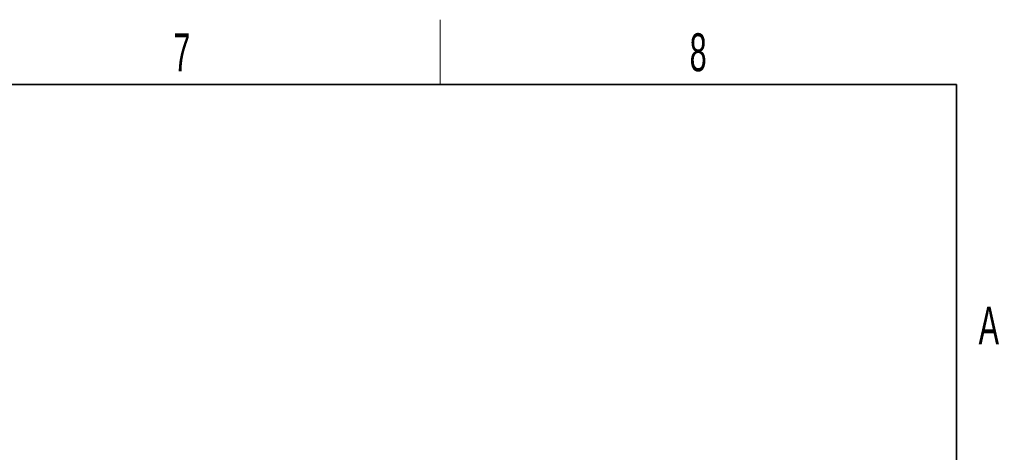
# Paper-space layout 'Blatt2' of a CAD drawing. Header units: millimetres. Extents: x 5 to 418, y 2 to 292.
# Tile 67 of 67: x 321 to 412, y 249 to 288. Entities that reach past the tile are written whole.
import ezdxf

# ---------------------------------------------------------------- set-up
doc = ezdxf.new("R2010")
doc.units = ezdxf.units.MM
doc.layers.add('SLD-0', color=7, linetype='Continuous')
doc.styles.add('SLDTEXTSTYLE1', font='TXT', dxfattribs={"width": 0.605})

psp = doc.layouts.new('Blatt2')

# ---------------------------------------------------------------- linework, layer by layer
at = {"layer": 'SLD-0', "lineweight": 18}
psp.add_line((360.25, 282.5), (360.25, 288.5), dxfattribs=at)
at = {"layer": 'SLD-0', "lineweight": 35}
for p, q in [((408, 282.5), (26, 282.5)), ((408, 12), (408, 282.5))]:
    psp.add_line(p, q, dxfattribs=at)

# ---------------------------------------------------------------- texts
at = {"layer": 'SLD-0', "char_height": 3.5, "attachment_point": 2, "style": 'SLDTEXTSTYLE1'}
for s, insert in [('7', (336.353, 287.243)), ('8', (384.103, 287.243)), ('A', (410.982, 262.001))]:
    psp.add_mtext(s, dxfattribs=dict(at, insert=insert))

doc.saveas('drawing.dxf')
